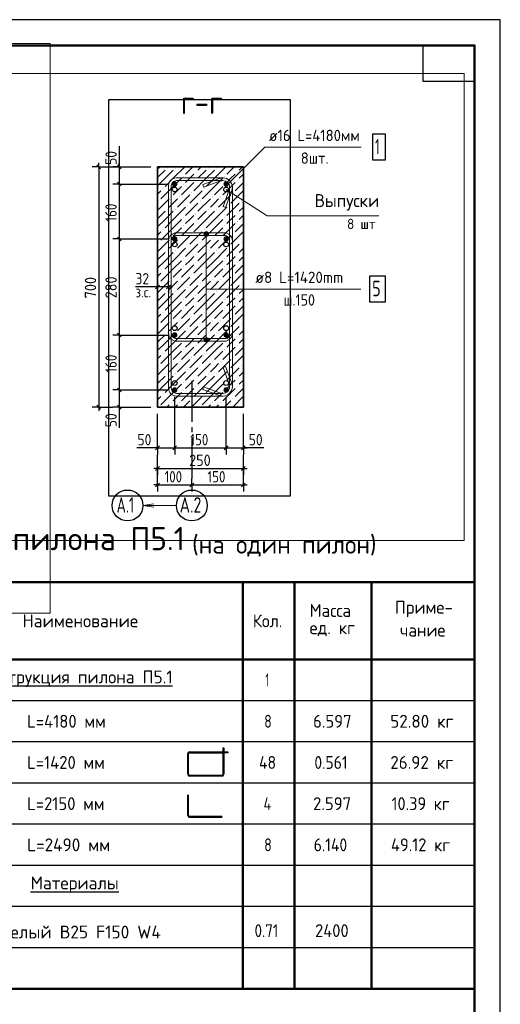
# Model space of a CAD drawing. Header units: millimetres. Extents: x 0 to 50400, y 0 to 35640.
# Tile 11 of 11: x 39195 to 50400, y 12691 to 35640. Entities that reach past the tile are written whole.
import ezdxf

# ---------------------------------------------------------------- set-up
doc = ezdxf.new("R2010")
doc.units = ezdxf.units.MM
doc.linetypes.add('______2', pattern=[324, 240, -84])
doc.linetypes.add('______5', pattern=[1320, 960, -120, 120, -120])
for name, color, linetype, lineweight in [('Standard', 7, 'Continuous', 25), ('ЖБ Пилон', 7, 'Continuous', 35), ('Заголовок чертежа', 7, 'Continuous', 25), ('Позиционная метка диаметр_ шаг', 7, 'Continuous', 13), ('Позиционная метка линия выноска', 7, 'Continuous', 13), ('Размерная линия_ общее', 7, 'Continuous', 13)]:
    doc.layers.add(name, color=color, linetype=linetype, lineweight=lineweight)
for name, color, linetype, true_color in [('Оси', 7, '______5', 0x656565), ('Стена фоновая арматура Х1', 7, '______2', 0xa0a0a0), ('Стена Хомут', 7, '______2', 0xa0a0a0)]:
    doc.layers.add(name, color=color, linetype=linetype, true_color=true_color)
doc.layers.add('Размерная выноска', color=7, linetype='Continuous')
doc.styles.add('ISOCPEUR', font='txt')

msp = doc.modelspace()

# ---------------------------------------------------------------- hatches: boundary and pattern name
at = {"layer": 'ЖБ Пилон', "linetype": 'Continuous', "lineweight": 18, "transparency": 33554687}
for points in [[(42632, 32175), (42624, 32183), (42632, 32191), (42639, 32183)], [(42824, 32175), (42816, 32183), (42824, 32191), (42831, 32183)], [(43592, 32175), (43584, 32183), (43592, 32191), (43599, 32183)], [(43784, 32175), (43776, 32183), (43784, 32191), (43791, 32183)], [(43016, 31983), (43008, 31991), (43016, 31999), (43023, 31991)], [(43304, 32079), (43296, 32087), (43304, 32095), (43311, 32087)], [(43304, 31887), (43296, 31895), (43304, 31903), (43311, 31895)], [(43976, 31983), (43968, 31991), (43976, 31999), (43983, 31991)], [(44264, 32079), (44256, 32087), (44264, 32095), (44271, 32087)], [(44264, 31887), (44256, 31895), (44264, 31903), (44271, 31895)], [(42536, 31695), (42528, 31703), (42536, 31711), (42543, 31703)], [(43016, 31791), (43008, 31799), (43016, 31807), (43023, 31799)], [(43496, 31695), (43488, 31703), (43496, 31711), (43503, 31703)], [(43976, 31791), (43968, 31799), (43976, 31807), (43983, 31799)], [(42728, 31503), (42720, 31511), (42728, 31519), (42735, 31511)], [(42920, 31503), (42912, 31511), (42920, 31519), (42927, 31511)], [(43208, 31599), (43200, 31607), (43208, 31615), (43215, 31607)], [(43688, 31503), (43680, 31511), (43688, 31519), (43695, 31511)], [(43880, 31503), (43872, 31511), (43880, 31519), (43887, 31511)], [(44168, 31599), (44160, 31607), (44168, 31615), (44175, 31607)], [(42440, 31407), (42432, 31415), (42440, 31423), (42447, 31415)], [(42632, 31215), (42624, 31223), (42632, 31231), (42639, 31223)], [(42824, 31215), (42816, 31223), (42824, 31231), (42831, 31223)], [(43112, 31311), (43104, 31319), (43112, 31327), (43119, 31319)], [(43400, 31407), (43392, 31415), (43400, 31423), (43407, 31415)], [(43592, 31215), (43584, 31223), (43592, 31231), (43599, 31223)], [(43784, 31215), (43776, 31223), (43784, 31231), (43791, 31223)], [(44072, 31311), (44064, 31319), (44072, 31327), (44079, 31319)], [(44360, 31407), (44352, 31415), (44360, 31423), (44367, 31415)], [(43016, 31023), (43008, 31031), (43016, 31039), (43023, 31031)], [(43304, 31119), (43296, 31127), (43304, 31135), (43311, 31127)], [(43976, 31023), (43968, 31031), (43976, 31039), (43983, 31031)], [(44264, 31119), (44256, 31127), (44264, 31135), (44271, 31127)], [(43016, 30831), (43008, 30839), (43016, 30847), (43023, 30839)], [(43304, 30927), (43296, 30935), (43304, 30943), (43311, 30935)], [(43976, 30831), (43968, 30839), (43976, 30847), (43983, 30839)], [(44264, 30927), (44256, 30935), (44264, 30943), (44271, 30935)], [(42536, 30735), (42528, 30743), (42536, 30751), (42543, 30743)], [(42728, 30543), (42720, 30551), (42728, 30559), (42735, 30551)], [(42920, 30543), (42912, 30551), (42920, 30559), (42927, 30551)], [(43208, 30639), (43200, 30647), (43208, 30655), (43215, 30647)], [(43496, 30735), (43488, 30743), (43496, 30751), (43503, 30743)], [(43688, 30543), (43680, 30551), (43688, 30559), (43695, 30551)], [(43880, 30543), (43872, 30551), (43880, 30559), (43887, 30551)], [(44168, 30639), (44160, 30647), (44168, 30655), (44175, 30647)], [(42440, 30447), (42432, 30455), (42440, 30463), (42447, 30455)], [(43112, 30351), (43104, 30359), (43112, 30367), (43119, 30359)], [(43400, 30447), (43392, 30455), (43400, 30463), (43407, 30455)], [(44072, 30351), (44064, 30359), (44072, 30367), (44079, 30359)], [(44360, 30447), (44352, 30455), (44360, 30463), (44367, 30455)], [(42632, 30255), (42624, 30263), (42632, 30271), (42639, 30263)], [(42824, 30255), (42816, 30263), (42824, 30271), (42831, 30263)], [(43016, 30063), (43008, 30071), (43016, 30079), (43023, 30071)], [(43304, 30159), (43296, 30167), (43304, 30175), (43311, 30167)], [(43592, 30255), (43584, 30263), (43592, 30271), (43599, 30263)], [(43784, 30255), (43776, 30263), (43784, 30271), (43791, 30263)], [(43976, 30063), (43968, 30071), (43976, 30079), (43983, 30071)], [(44264, 30159), (44256, 30167), (44264, 30175), (44271, 30167)], [(43016, 29871), (43008, 29879), (43016, 29887), (43023, 29879)], [(43304, 29967), (43296, 29975), (43304, 29983), (43311, 29975)], [(43976, 29871), (43968, 29879), (43976, 29887), (43983, 29879)], [(44264, 29967), (44256, 29975), (44264, 29983), (44271, 29975)], [(42536, 29775), (42528, 29783), (42536, 29791), (42543, 29783)], [(43208, 29679), (43200, 29687), (43208, 29695), (43215, 29687)], [(43496, 29775), (43488, 29783), (43496, 29791), (43503, 29783)], [(44168, 29679), (44160, 29687), (44168, 29695), (44175, 29687)], [(42440, 29487), (42432, 29495), (42440, 29503), (42447, 29495)], [(42728, 29583), (42720, 29591), (42728, 29599), (42735, 29591)], [(42920, 29583), (42912, 29591), (42920, 29599), (42927, 29591)], [(43112, 29391), (43104, 29399), (43112, 29407), (43119, 29399)], [(43400, 29487), (43392, 29495), (43400, 29503), (43407, 29495)], [(43688, 29583), (43680, 29591), (43688, 29599), (43695, 29591)], [(43880, 29583), (43872, 29591), (43880, 29599), (43887, 29591)], [(44072, 29391), (44064, 29399), (44072, 29407), (44079, 29399)], [(44360, 29487), (44352, 29495), (44360, 29503), (44367, 29495)], [(42632, 29295), (42624, 29303), (42632, 29311), (42639, 29303)], [(42824, 29295), (42816, 29303), (42824, 29311), (42831, 29303)], [(43304, 29199), (43296, 29207), (43304, 29215), (43311, 29207)], [(43592, 29295), (43584, 29303), (43592, 29311), (43599, 29303)], [(43784, 29295), (43776, 29303), (43784, 29311), (43791, 29303)], [(44264, 29199), (44256, 29207), (44264, 29215), (44271, 29207)], [(43016, 29103), (43008, 29111), (43016, 29119), (43023, 29111)], [(43016, 28911), (43008, 28919), (43016, 28927), (43023, 28919)], [(43304, 29007), (43296, 29015), (43304, 29023), (43311, 29015)], [(43976, 29103), (43968, 29111), (43976, 29119), (43983, 29111)], [(43976, 28911), (43968, 28919), (43976, 28927), (43983, 28919)], [(44264, 29007), (44256, 29015), (44264, 29023), (44271, 29015)], [(42536, 28815), (42528, 28823), (42536, 28831), (42543, 28823)], [(43208, 28719), (43200, 28727), (43208, 28735), (43215, 28727)], [(43496, 28815), (43488, 28823), (43496, 28831), (43503, 28823)], [(44168, 28719), (44160, 28727), (44168, 28735), (44175, 28727)], [(42440, 28527), (42432, 28535), (42440, 28543), (42447, 28535)], [(42728, 28623), (42720, 28631), (42728, 28639), (42735, 28631)], [(42920, 28623), (42912, 28631), (42920, 28639), (42927, 28631)], [(43400, 28527), (43392, 28535), (43400, 28543), (43407, 28535)], [(43688, 28623), (43680, 28631), (43688, 28639), (43695, 28631)], [(43880, 28623), (43872, 28631), (43880, 28639), (43887, 28631)], [(44360, 28527), (44352, 28535), (44360, 28543), (44367, 28535)], [(42632, 28335), (42624, 28343), (42632, 28351), (42639, 28343)], [(42824, 28335), (42816, 28343), (42824, 28351), (42831, 28343)], [(43112, 28431), (43104, 28439), (43112, 28447), (43119, 28439)], [(43304, 28239), (43296, 28247), (43304, 28255), (43311, 28247)], [(43592, 28335), (43584, 28343), (43592, 28351), (43599, 28343)], [(43784, 28335), (43776, 28343), (43784, 28351), (43791, 28343)], [(44072, 28431), (44064, 28439), (44072, 28447), (44079, 28439)], [(44264, 28239), (44256, 28247), (44264, 28255), (44271, 28247)], [(43016, 28143), (43008, 28151), (43016, 28159), (43023, 28151)], [(43304, 28047), (43296, 28055), (43304, 28063), (43311, 28055)], [(43976, 28143), (43968, 28151), (43976, 28159), (43983, 28151)], [(44264, 28047), (44256, 28055), (44264, 28063), (44271, 28055)], [(42536, 27855), (42528, 27863), (42536, 27871), (42543, 27863)], [(43016, 27951), (43008, 27959), (43016, 27967), (43023, 27959)], [(43208, 27759), (43200, 27767), (43208, 27775), (43215, 27767)], [(43496, 27855), (43488, 27863), (43496, 27871), (43503, 27863)], [(43976, 27951), (43968, 27959), (43976, 27967), (43983, 27959)], [(44168, 27759), (44160, 27767), (44168, 27775), (44175, 27767)], [(42440, 27567), (42432, 27575), (42440, 27583), (42447, 27575)], [(42728, 27663), (42720, 27671), (42728, 27679), (42735, 27671)], [(42920, 27663), (42912, 27671), (42920, 27679), (42927, 27671)], [(43400, 27567), (43392, 27575), (43400, 27583), (43407, 27575)], [(43688, 27663), (43680, 27671), (43688, 27679), (43695, 27671)], [(43880, 27663), (43872, 27671), (43880, 27679), (43887, 27671)], [(44360, 27567), (44352, 27575), (44360, 27583), (44367, 27575)], [(42632, 27375), (42624, 27383), (42632, 27391), (42639, 27383)], [(42824, 27375), (42816, 27383), (42824, 27391), (42831, 27383)], [(43112, 27471), (43104, 27479), (43112, 27487), (43119, 27479)], [(43592, 27375), (43584, 27383), (43592, 27391), (43599, 27383)], [(43784, 27375), (43776, 27383), (43784, 27391), (43791, 27383)], [(44072, 27471), (44064, 27479), (44072, 27487), (44079, 27479)], [(43016, 27183), (43008, 27191), (43016, 27199), (43023, 27191)], [(43304, 27279), (43296, 27287), (43304, 27295), (43311, 27287)], [(43304, 27087), (43296, 27095), (43304, 27103), (43311, 27095)], [(43976, 27183), (43968, 27191), (43976, 27199), (43983, 27191)], [(44264, 27279), (44256, 27287), (44264, 27295), (44271, 27287)], [(44264, 27087), (44256, 27095), (44264, 27103), (44271, 27095)], [(42536, 26895), (42528, 26903), (42536, 26911), (42543, 26903)], [(43016, 26991), (43008, 26999), (43016, 27007), (43023, 26999)], [(43496, 26895), (43488, 26903), (43496, 26911), (43503, 26903)], [(43976, 26991), (43968, 26999), (43976, 27007), (43983, 26999)], [(42436, 26610), (42432, 26615), (42440, 26623), (42447, 26615), (42443, 26610)], [(42728, 26703), (42720, 26711), (42728, 26719), (42735, 26711)], [(42920, 26703), (42912, 26711), (42920, 26719), (42927, 26711)], [(43208, 26799), (43200, 26807), (43208, 26815), (43215, 26807)], [(43396, 26610), (43392, 26615), (43400, 26623), (43407, 26615), (43403, 26610)], [(43688, 26703), (43680, 26711), (43688, 26719), (43695, 26711)], [(43880, 26703), (43872, 26711), (43880, 26719), (43887, 26711)], [(44168, 26799), (44160, 26807), (44168, 26815), (44175, 26807)], [(44356, 26610), (44352, 26615), (44360, 26623), (44367, 26615), (44363, 26610)]]:
    msp.add_hatch(color=7, dxfattribs=at).paths.add_polyline_path(points, flags=16)
at = {"layer": 'Позиционная метка линия выноска', "linetype": 'Continuous', "lineweight": 13, "transparency": 33554687}
for points in [[(43592, 30669), (43499, 30669), (43491, 30642)], [(43592, 30669), (43491, 30642), (43599, 30642)], [(43599, 30642), (43491, 30642), (43499, 30615)], [(43572, 30689), (43518, 30689), (43499, 30669)], [(43572, 30689), (43499, 30669), (43592, 30669)], [(43599, 30642), (43499, 30615), (43592, 30615)], [(43592, 30615), (43499, 30615), (43518, 30596)], [(43518, 30689), (43572, 30689), (43545, 30696)], [(43592, 30615), (43518, 30596), (43572, 30596)], [(43572, 30596), (43518, 30596), (43545, 30588)], [(43518, 28225), (43572, 28225), (43545, 28232)], [(43491, 28178), (43599, 28178), (43592, 28205)], [(43491, 28178), (43592, 28205), (43499, 28205)], [(43499, 28151), (43599, 28178), (43491, 28178)], [(43499, 28205), (43592, 28205), (43572, 28225)], [(43499, 28205), (43572, 28225), (43518, 28225)], [(43499, 28151), (43592, 28151), (43599, 28178)], [(43518, 28132), (43592, 28151), (43499, 28151)], [(43518, 28132), (43572, 28132), (43592, 28151)], [(43572, 28132), (43518, 28132), (43545, 28124)]]:
    msp.add_hatch(color=7, dxfattribs=at).paths.add_polyline_path(points)
at = {"layer": 'Стена фоновая арматура Х1', "linetype": 'Continuous', "lineweight": 18, "transparency": 33554687}
for points in [[(42873, 31810), (42868, 31835), (42855, 31856), (42834, 31869), (42809, 31874), (42785, 31869), (42764, 31856), (42750, 31835), (42745, 31810), (42750, 31786), (42764, 31765), (42785, 31751), (42809, 31746), (42834, 31751), (42855, 31765), (42868, 31786)], [(44073, 31810), (44068, 31835), (44055, 31856), (44034, 31869), (44009, 31874), (43985, 31869), (43964, 31856), (43950, 31835), (43945, 31810), (43950, 31786), (43964, 31765), (43985, 31751), (44009, 31746), (44034, 31751), (44055, 31765), (44068, 31786)], [(42873, 30530), (42868, 30555), (42855, 30576), (42834, 30589), (42809, 30594), (42785, 30589), (42764, 30576), (42750, 30555), (42745, 30530), (42750, 30506), (42764, 30485), (42785, 30471), (42809, 30466), (42834, 30471), (42855, 30485), (42868, 30506)], [(44073, 30530), (44068, 30555), (44055, 30576), (44034, 30589), (44009, 30594), (43985, 30589), (43964, 30576), (43950, 30555), (43945, 30530), (43950, 30506), (43964, 30485), (43985, 30471), (44009, 30466), (44034, 30471), (44055, 30485), (44068, 30506)], [(42873, 28290), (42868, 28315), (42855, 28336), (42834, 28349), (42809, 28354), (42785, 28349), (42764, 28336), (42750, 28315), (42745, 28290), (42750, 28266), (42764, 28245), (42785, 28231), (42809, 28226), (42834, 28231), (42855, 28245), (42868, 28266)], [(44073, 28290), (44068, 28315), (44055, 28336), (44034, 28349), (44009, 28354), (43985, 28349), (43964, 28336), (43950, 28315), (43945, 28290), (43950, 28266), (43964, 28245), (43985, 28231), (44009, 28226), (44034, 28231), (44055, 28245), (44068, 28266)], [(42873, 27010), (42868, 27035), (42855, 27056), (42834, 27069), (42809, 27074), (42785, 27069), (42764, 27056), (42750, 27035), (42745, 27010), (42750, 26986), (42764, 26965), (42785, 26951), (42809, 26946), (42834, 26951), (42855, 26965), (42868, 26986)], [(44073, 27010), (44068, 27035), (44055, 27056), (44034, 27069), (44009, 27074), (43985, 27069), (43964, 27056), (43950, 27035), (43945, 27010), (43950, 26986), (43964, 26965), (43985, 26951), (44009, 26946), (44034, 26951), (44055, 26965), (44068, 26986)]]:
    msp.add_hatch(color=7, dxfattribs=at).paths.add_polyline_path(points)

# ---------------------------------------------------------------- linework, layer by layer
at = {"layer": 'Standard', "color": 7, "linetype": 'Continuous', "lineweight": 35, "transparency": 33554687}
for p, q in [((49800, 33120), (49800, 24600)), ((49800, 32640), (49800, 24120))]:
    msp.add_line(p, q, dxfattribs=at)
at = {"layer": 'Standard', "color": 7, "linetype": 'Continuous', "lineweight": 50, "transparency": 33554687}
for p, q in [((49800, 32520), (49800, 27840)), ((49800, 22528), (27600, 22528)), ((44400, 22528), (44400, 20728)), ((45600, 22528), (45600, 20728)), ((47400, 22528), (47400, 20728)), ((49800, 22528), (49800, 20728)), ((49800, 20728), (27600, 20728)), ((44400, 20728), (44400, 13048)), ((45600, 20728), (45600, 13048)), ((47400, 20728), (47400, 13048)), ((49800, 13048), (27600, 13048))]:
    msp.add_line(p, q, dxfattribs=at)
at = {"layer": 'Standard', "color": 7, "linetype": 'Continuous', "lineweight": -3, "transparency": 33554687}
for p, q in [((41037, 32210), (40887, 32210)), ((41037, 32210), (41037, 32300)), ((41037, 32210), (41187, 32210)), ((41037, 32210), (42249, 32210)), ((41517, 32210), (41367, 32210)), ((41517, 32210), (41517, 32300)), ((41517, 32210), (41667, 32210)), ((41517, 32210), (42249, 32210)), ((41517, 31810), (41367, 31810)), ((41517, 31810), (41667, 31810)), ((41517, 31810), (42649, 31810)), ((41517, 31810), (41517, 30530)), ((41517, 30530), (41367, 30530)), ((41517, 30530), (41667, 30530)), ((41517, 30530), (42649, 30530)), ((41517, 30530), (41517, 28290)), ((42409, 29410), (42319, 29410)), ((42409, 29410), (42409, 29560)), ((42409, 29410), (42409, 29260)), ((42666, 29410), (42409, 29410)), ((42666, 29410), (42666, 29560)), ((42666, 29410), (42666, 29260)), ((42666, 29410), (42756, 29410)), ((41517, 28290), (41367, 28290)), ((41517, 28290), (41667, 28290)), ((41517, 28290), (42649, 28290)), ((41517, 28290), (41517, 27010)), ((41517, 27010), (41367, 27010)), ((41517, 27010), (41667, 27010)), ((41517, 27010), (42649, 27010)), ((41517, 27010), (41517, 26610)), ((41037, 26610), (40887, 26610)), ((41037, 26610), (41187, 26610)), ((41037, 26610), (41357, 26610)), ((41037, 26610), (41037, 26520)), ((41517, 26610), (41367, 26610)), ((41517, 26610), (41667, 26610)), ((41517, 26610), (42249, 26610)), ((41517, 26610), (41517, 26520)), ((42409, 25659), (42409, 25809)), ((42809, 25659), (42809, 25809)), ((44009, 25659), (44009, 25809)), ((44409, 25659), (44409, 25809)), ((42409, 25659), (42319, 25659)), ((42409, 25659), (42409, 25509)), ((42409, 25659), (42809, 25659)), ((42409, 25179), (42409, 25499)), ((42809, 25659), (42809, 25509)), ((42809, 25659), (44009, 25659)), ((44009, 25659), (44009, 25509)), ((44009, 25659), (44409, 25659)), ((44409, 25659), (44409, 25509)), ((44409, 25659), (44499, 25659)), ((44409, 25179), (44409, 25499)), ((42409, 25179), (42409, 25329)), ((44409, 25179), (44409, 25329)), ((42409, 25179), (42319, 25179)), ((42409, 24795), (42409, 25192)), ((42409, 25179), (42409, 25029)), ((42409, 25179), (44409, 25179)), ((44409, 24795), (44409, 25192)), ((44409, 25179), (44409, 25029)), ((44409, 25179), (44499, 25179)), ((42409, 24795), (42319, 24795)), ((42409, 24795), (42409, 24945)), ((42409, 24795), (42409, 24645)), ((42409, 24795), (43209, 24795)), ((43209, 24795), (43209, 24945)), ((43209, 24795), (43209, 24645)), ((43209, 24795), (43209, 24795)), ((43209, 24795), (44409, 24795)), ((44409, 24795), (44409, 24945)), ((44409, 24795), (44409, 24645)), ((44409, 24795), (44499, 24795)), ((49800, 19768), (27600, 19768)), ((49800, 18808), (27600, 18808)), ((43112, 18052), (43112, 18536)), ((43133, 18052), (43133, 18536)), ((43151, 18576), (43935, 18576)), ((43151, 18554), (43935, 18554)), ((43151, 18035), (43917, 18035)), ((43151, 18013), (43917, 18013)), ((49800, 17848), (27600, 17848)), ((43112, 17092), (43112, 17576)), ((43133, 17092), (43133, 17576)), ((43151, 17075), (43917, 17075)), ((43151, 17053), (43917, 17053)), ((49800, 16888), (27600, 16888)), ((49800, 15928), (27600, 15928)), ((49800, 14968), (27600, 14968)), ((49800, 14008), (27600, 14008))]:
    msp.add_line(p, q, dxfattribs=at)
at = {"layer": 'Standard', "color": 7, "linetype": 'Continuous', "lineweight": 25, "transparency": 33554687}
for p, q in [((40992, 32255), (41082, 32165)), ((41472, 32255), (41562, 32165)), ((41472, 31855), (41562, 31765)), ((41472, 30575), (41562, 30485)), ((42454, 29455), (42364, 29365)), ((42711, 29455), (42621, 29365)), ((41472, 28335), (41562, 28245)), ((41472, 27055), (41562, 26965)), ((40992, 26655), (41082, 26565)), ((41472, 26655), (41562, 26565)), ((42364, 25614), (42454, 25704)), ((42764, 25614), (42854, 25704)), ((43964, 25614), (44054, 25704)), ((44364, 25614), (44454, 25704)), ((42364, 25134), (42454, 25224)), ((44364, 25134), (44454, 25224)), ((42364, 24750), (42454, 24840)), ((43164, 24750), (43254, 24840)), ((44364, 24750), (44454, 24840))]:
    msp.add_line(p, q, dxfattribs=at)
for points in [[(0, 0), (50400, 0), (50400, 35640), (0, 35640), (0, 0)], [(49800, 35040), (49800, 34200), (48600, 34200), (48600, 35040), (49800, 35040)]]:
    msp.add_lwpolyline(points, close=True, dxfattribs=at)
at = {"layer": 'Standard', "color": 7, "linetype": 'Continuous', "lineweight": 13, "transparency": 33554687}
for points in [[(50400, 35640), (0, 35640), (0, 0), (50400, 0), (50400, 35640)], [(50400, 35640), (0, 35640), (0, 0), (50400, 0), (50400, 35640)], [(39906, 35084), (31290, 35084), (31290, 21806), (39906, 21806), (39906, 35084)], [(49560, 34387), (38308, 34387), (38308, 23504), (49560, 23504), (49560, 34387)], [(44009, 31682), (44968, 31066), (47571, 31066)]]:
    msp.add_lwpolyline(points, dxfattribs=at)
at = {"layer": 'Standard', "color": 7, "linetype": 'Continuous', "lineweight": 50, "transparency": 33554687}
msp.add_lwpolyline([(2400, 35040), (49800, 35040), (49800, 600), (2400, 600), (2400, 35040)], close=True, dxfattribs=at)
at = {"layer": 'Standard', "color": 254, "linetype": 'Continuous', "lineweight": -3, "true_color": 0xc4c4ff, "transparency": 33554687}
msp.add_lwpolyline([(45508, 24546), (45508, 33772), (41268, 33772), (41268, 24546), (45508, 24546)], dxfattribs=at)
at = {"layer": 'Standard', "color": 7, "linetype": 'Continuous', "lineweight": -3, "transparency": 33554687}
for points in [[(41037, 32210), (41037, 29044), (41037, 29044), (41037, 26610)], [(41517, 32210), (41517, 32136), (41517, 32136), (41517, 31810)], [(42809, 25659), (42809, 25680), (42809, 25680), (42809, 25680), (42809, 25680), (42809, 26712), (42809, 26712), (42809, 26850)], [(44009, 25659), (44009, 25680), (44009, 25680), (44009, 26850)], [(42409, 25659), (42409, 25680), (42409, 25680), (42409, 25680), (42409, 25680), (42409, 26257), (42409, 26257), (42409, 26450)], [(44409, 25659), (44409, 25680), (44409, 25680), (44409, 26450)], [(43935, 18052), (43935, 18666), (43957, 18666), (43957, 18052)], [(43957, 18576), (44047, 18576), (44047, 18554), (43957, 18554)]]:
    msp.add_lwpolyline(points, dxfattribs=at)
for centre, radius, start, end in [((43151, 18536), 39.6, 90, 180), ((43151, 18536), 18, 90, 180), ((43151, 18052), 39.6, 180, 270), ((43151, 18052), 18, 180, 270), ((43917, 18052), 18, 270, 0), ((43917, 18052), 39.6, 270, 0), ((43151, 17092), 39.6, 180, 270), ((43151, 17092), 18, 180, 270)]:
    msp.add_arc(centre, radius, start, end, dxfattribs=at)
at = {"layer": 'ЖБ Пилон', "color": 9, "linetype": 'Continuous', "lineweight": 18, "true_color": 0xc7c7c7, "transparency": 33554687}
for p, q in [((42409, 32153), (42467, 32210)), ((42409, 31961), (42584, 32135)), ((42584, 31943), (42776, 32135)), ((42776, 31943), (43043, 32210)), ((43064, 32039), (43235, 32210)), ((43352, 32135), (43427, 32210)), ((43352, 31943), (43544, 32135)), ((43544, 31943), (43736, 32135)), ((43736, 31943), (44003, 32210)), ((44024, 32039), (44195, 32210)), ((44312, 32135), (44387, 32210)), ((42584, 31943), (42409, 31769)), ((42584, 31751), (42776, 31943)), ((42776, 31751), (42968, 31943)), ((43160, 31943), (43064, 31847)), ((43256, 32039), (43160, 31943)), ((43544, 31943), (43256, 31655)), ((43544, 31751), (43736, 31943)), ((43736, 31751), (43928, 31943)), ((44120, 31943), (44024, 31847)), ((44216, 32039), (44120, 31943)), ((44312, 31943), (44409, 32041)), ((42776, 31751), (42488, 31463)), ((42776, 31559), (42968, 31751)), ((42968, 31559), (43256, 31847)), ((43736, 31751), (43448, 31463)), ((43736, 31559), (43928, 31751)), ((43928, 31559), (44216, 31847)), ((44409, 31849), (44216, 31655)), ((42409, 31577), (42488, 31655)), ((42409, 31193), (42680, 31463)), ((42872, 31463), (42776, 31367)), ((42872, 31271), (43160, 31559)), ((43160, 31367), (43448, 31655)), ((43352, 31175), (43640, 31463)), ((43832, 31463), (43736, 31367)), ((43832, 31271), (44120, 31559)), ((44120, 31367), (44408, 31655)), ((44409, 31465), (44408, 31463)), ((42776, 31367), (42680, 31271)), ((42776, 30983), (43064, 31271)), ((43064, 31079), (43352, 31367)), ((43736, 31367), (43640, 31271)), ((43736, 30983), (44024, 31271)), ((44024, 31079), (44312, 31367)), ((44312, 31175), (44409, 31273)), ((42409, 31001), (42584, 31175)), ((42584, 30983), (42409, 30809)), ((42584, 30983), (42776, 31175)), ((42584, 30791), (42776, 30983)), ((42776, 30791), (42968, 30983)), ((43160, 30983), (43064, 30887)), ((43256, 31079), (43160, 30983)), ((43544, 30983), (43256, 30695)), ((43352, 30983), (43544, 31175)), ((43544, 30983), (43736, 31175)), ((43544, 30791), (43736, 30983)), ((43736, 30791), (43928, 30983)), ((44120, 30983), (44024, 30887)), ((44216, 31079), (44120, 30983)), ((44312, 30983), (44409, 31081)), ((42776, 30791), (42488, 30503)), ((42776, 30599), (42968, 30791)), ((42968, 30599), (43256, 30887)), ((43736, 30791), (43448, 30503)), ((43736, 30599), (43928, 30791)), ((43928, 30599), (44216, 30887)), ((44409, 30889), (44216, 30695)), ((42409, 30617), (42488, 30695)), ((42872, 30311), (43160, 30599)), ((43160, 30407), (43448, 30695)), ((43832, 30311), (44120, 30599)), ((44120, 30407), (44408, 30695)), ((42409, 30233), (42680, 30503)), ((42776, 30407), (42680, 30311)), ((42872, 30503), (42776, 30407)), ((42776, 30023), (43064, 30311)), ((43064, 30119), (43352, 30407)), ((43352, 30215), (43640, 30503)), ((43736, 30407), (43640, 30311)), ((43832, 30503), (43736, 30407)), ((43736, 30023), (44024, 30311)), ((44024, 30119), (44312, 30407)), ((44312, 30215), (44409, 30313)), ((44409, 30505), (44408, 30503)), ((42409, 30041), (42584, 30215)), ((42584, 30023), (42776, 30215)), ((43256, 30119), (43160, 30023)), ((43352, 30023), (43544, 30215)), ((43544, 30023), (43736, 30215)), ((44216, 30119), (44120, 30023)), ((44312, 30023), (44409, 30121)), ((42584, 30023), (42409, 29849)), ((42584, 29831), (42776, 30023)), ((42776, 29831), (42968, 30023)), ((42968, 29639), (43256, 29927)), ((43160, 30023), (43064, 29927)), ((43544, 30023), (43256, 29735)), ((43544, 29831), (43736, 30023)), ((43736, 29831), (43928, 30023)), ((43928, 29639), (44216, 29927)), ((44120, 30023), (44024, 29927)), ((44409, 29929), (44216, 29735)), ((42409, 29657), (42488, 29735)), ((42776, 29831), (42488, 29543)), ((42776, 29639), (42968, 29831)), ((42872, 29351), (43160, 29639)), ((43160, 29447), (43448, 29735)), ((43736, 29831), (43448, 29543)), ((43736, 29639), (43928, 29831)), ((43832, 29351), (44120, 29639)), ((44120, 29447), (44408, 29735)), ((42409, 29273), (42680, 29543)), ((42776, 29447), (42680, 29351)), ((42872, 29543), (42776, 29447)), ((43064, 29159), (43352, 29447)), ((43352, 29255), (43640, 29543)), ((43736, 29447), (43640, 29351)), ((43832, 29543), (43736, 29447)), ((44024, 29159), (44312, 29447)), ((44409, 29545), (44408, 29543)), ((42409, 29081), (42584, 29255)), ((42584, 29063), (42776, 29255)), ((42776, 29063), (43064, 29351)), ((43256, 29159), (43160, 29063)), ((43352, 29063), (43544, 29255)), ((43544, 29063), (43736, 29255)), ((43736, 29063), (44024, 29351)), ((44216, 29159), (44120, 29063)), ((44312, 29255), (44409, 29353)), ((44312, 29063), (44409, 29161)), ((42584, 29063), (42409, 28889)), ((42584, 28871), (42776, 29063)), ((42776, 28871), (42968, 29063)), ((42968, 28679), (43256, 28967)), ((43160, 29063), (43064, 28967)), ((43544, 29063), (43256, 28775)), ((43544, 28871), (43736, 29063)), ((43736, 28871), (43928, 29063)), ((43928, 28679), (44216, 28967)), ((44120, 29063), (44024, 28967)), ((44409, 28969), (44216, 28775)), ((42409, 28697), (42488, 28775)), ((42776, 28871), (42488, 28583)), ((42776, 28679), (42968, 28871)), ((43160, 28487), (43448, 28775)), ((43736, 28871), (43448, 28583)), ((43736, 28679), (43928, 28871)), ((44120, 28487), (44408, 28775)), ((42409, 28313), (42680, 28583)), ((42776, 28487), (42680, 28391)), ((42872, 28583), (42776, 28487)), ((42872, 28391), (43160, 28679)), ((43064, 28199), (43352, 28487)), ((43352, 28295), (43640, 28583)), ((43736, 28487), (43640, 28391)), ((43832, 28583), (43736, 28487)), ((43832, 28391), (44120, 28679)), ((44024, 28199), (44312, 28487)), ((44409, 28585), (44408, 28583)), ((42409, 28121), (42584, 28295)), ((42584, 28103), (42776, 28295)), ((42776, 28103), (43064, 28391)), ((43352, 28103), (43544, 28295)), ((43544, 28103), (43736, 28295)), ((43736, 28103), (44024, 28391)), ((44312, 28295), (44409, 28393)), ((42584, 28103), (42409, 27929)), ((42584, 27911), (42776, 28103)), ((42776, 27911), (42968, 28103)), ((42968, 27719), (43256, 28007)), ((43160, 28103), (43064, 28007)), ((43256, 28199), (43160, 28103)), ((43544, 28103), (43256, 27815)), ((43544, 27911), (43736, 28103)), ((43736, 27911), (43928, 28103)), ((43928, 27719), (44216, 28007)), ((44120, 28103), (44024, 28007)), ((44216, 28199), (44120, 28103)), ((44409, 28009), (44216, 27815)), ((44312, 28103), (44409, 28201)), ((42409, 27737), (42488, 27815)), ((42776, 27911), (42488, 27623)), ((42776, 27719), (42968, 27911)), ((43160, 27527), (43448, 27815)), ((43736, 27911), (43448, 27623)), ((43736, 27719), (43928, 27911)), ((44120, 27527), (44408, 27815)), ((42409, 27353), (42680, 27623)), ((42872, 27623), (42776, 27527)), ((42872, 27431), (43160, 27719)), ((43352, 27335), (43640, 27623)), ((43832, 27623), (43736, 27527)), ((43832, 27431), (44120, 27719)), ((44409, 27625), (44408, 27623)), ((42409, 27161), (42584, 27335)), ((42584, 27143), (42776, 27335)), ((42776, 27527), (42680, 27431)), ((42776, 27143), (43064, 27431)), ((43064, 27239), (43352, 27527)), ((43352, 27143), (43544, 27335)), ((43544, 27143), (43736, 27335)), ((43736, 27527), (43640, 27431)), ((43736, 27143), (44024, 27431)), ((44024, 27239), (44312, 27527)), ((44312, 27335), (44409, 27433)), ((42584, 27143), (42409, 26969)), ((42584, 26951), (42776, 27143)), ((42776, 26951), (42968, 27143)), ((43160, 27143), (43064, 27047)), ((43256, 27239), (43160, 27143)), ((43544, 27143), (43256, 26855)), ((43544, 26951), (43736, 27143)), ((43736, 26951), (43928, 27143)), ((44120, 27143), (44024, 27047)), ((44216, 27239), (44120, 27143)), ((44312, 27143), (44409, 27241)), ((42409, 26777), (42488, 26855)), ((42776, 26951), (42488, 26663)), ((42776, 26759), (42968, 26951)), ((42968, 26759), (43256, 27047)), ((43203, 26610), (43448, 26855)), ((43736, 26951), (43448, 26663)), ((43736, 26759), (43928, 26951)), ((43928, 26759), (44216, 27047)), ((44163, 26610), (44408, 26855)), ((44409, 27049), (44216, 26855)), ((42627, 26610), (42680, 26663)), ((42872, 26663), (42819, 26610)), ((43011, 26610), (43160, 26759)), ((43587, 26610), (43640, 26663)), ((43832, 26663), (43779, 26610)), ((43971, 26610), (44120, 26759)), ((44409, 26665), (44408, 26663))]:
    msp.add_line(p, q, dxfattribs=at)
at = {"layer": 'ЖБ Пилон', "color": 7, "linetype": 'Continuous', "lineweight": 35, "transparency": 33554687}
for p, q in [((42409, 32210), (42409, 26610)), ((44409, 32210), (42409, 32210)), ((44409, 26610), (44409, 32210)), ((42409, 26610), (44409, 26610))]:
    msp.add_line(p, q, dxfattribs=at)
at = {"layer": 'Оси', "color": 8, "linetype": '______5', "lineweight": -3, "transparency": 33554687}
msp.add_line((43209, 27224), (43209, 24678), dxfattribs=at)
at = {"layer": 'Оси', "color": 7, "linetype": 'Continuous', "lineweight": -3, "transparency": 33554687}
for centre in [(41709, 24318), (43209, 24318)]:
    msp.add_circle(centre, 360, dxfattribs=at)
at = {"layer": 'Позиционная метка линия выноска', "color": 7, "linetype": 'Continuous', "lineweight": 13, "transparency": 33554687}
for p, q in [((44061, 31821), (44909, 32670)), ((44909, 32670), (47154, 32670)), ((43491, 30642), (43491, 30642)), ((43545, 30696), (43545, 30696)), ((43545, 30588), (43545, 30588)), ((43599, 30642), (43599, 30642)), ((43545, 28178), (43545, 29362)), ((43545, 28232), (43545, 28232)), ((43491, 28178), (43491, 28178)), ((43545, 28124), (43545, 28124)), ((43599, 28178), (43599, 28178)), ((42321, 24354), (42069, 24318)), ((42849, 24318), (42069, 24318)), ((42069, 24318), (42339, 24318)), ((42069, 24318), (42069, 24318)), ((42069, 24318), (42069, 24318)), ((42069, 24318), (42069, 24318)), ((42069, 24318), (42321, 24282))]:
    msp.add_line(p, q, dxfattribs=at)
msp.add_lwpolyline([(43545, 30642), (43545, 29362), (47145, 29362)], dxfattribs=at)
for centre in [(43545, 30642), (43545, 28178)]:
    msp.add_circle(centre, 54, dxfattribs=at)
at = {"layer": 'Размерная выноска', "color": 7, "linetype": 'Continuous', "lineweight": -3, "transparency": 33554687}
for p, q in [((41517, 32690), (41517, 32210)), ((42409, 29410), (41893, 29410)), ((41517, 26610), (41517, 26130)), ((42409, 25659), (41929, 25659)), ((44889, 25659), (44409, 25659))]:
    msp.add_line(p, q, dxfattribs=at)
at = {"layer": 'Размерная линия_ общее', "color": 253, "linetype": 'Continuous', "lineweight": -3, "true_color": 0xa0a0a0, "transparency": 33554687}
for centre in [(42809, 31682), (44009, 31682), (42809, 30402), (44009, 30402), (42809, 28451), (44009, 28451), (42809, 27171), (44009, 27171)]:
    msp.add_circle(centre, 56, dxfattribs=at)
at = {"layer": 'Стена фоновая арматура Х1', "color": 7, "linetype": 'Continuous', "lineweight": 25, "transparency": 33554687}
msp.add_lwpolyline([(47422, 32370), (47722, 32370), (47722, 32970), (47422, 32970), (47422, 32370)], dxfattribs=at)
at = {"layer": 'Стена Хомут', "color": 7, "linetype": 'Continuous', "lineweight": 13, "transparency": 33554687}
for points in [[(43937, 31285), (44080, 31677), (44082, 31683), (44084, 31690), (44086, 31696), (44087, 31702), (44088, 31709), (44089, 31716), (44089, 31722), (44089, 31729), (44089, 31736), (44085, 31765), (44076, 31795), (44061, 31821), (44042, 31843), (44020, 31862), (43994, 31877), (43964, 31886), (43935, 31890), (42849, 31890), (42827, 31887), (42804, 31880), (42783, 31868), (42766, 31854), (42752, 31837), (42740, 31816), (42732, 31793), (42729, 31770), (42729, 28330), (42732, 28308), (42740, 28285), (42752, 28264), (42766, 28247), (42783, 28233), (42804, 28221), (42827, 28213), (42849, 28210), (43969, 28210), (43992, 28213), (44015, 28221), (44036, 28233), (44053, 28247), (44067, 28264), (44079, 28285), (44086, 28308), (44089, 28330), (44089, 31736), (44085, 31765), (44076, 31795), (44061, 31821), (44042, 31843), (44020, 31862), (43994, 31877), (43964, 31886), (43935, 31890), (43928, 31890), (43921, 31890), (43915, 31890), (43908, 31889), (43901, 31888), (43895, 31887), (43889, 31885), (43882, 31883), (43876, 31881), (43484, 31738), (43462, 31798), (43855, 31942), (43863, 31944), (43872, 31947), (43881, 31949), (43890, 31951), (43899, 31952), (43909, 31953), (43918, 31954), (43927, 31954), (43940, 31954), (43979, 31949), (44020, 31935), (44057, 31914), (44088, 31889), (44113, 31858), (44134, 31821), (44148, 31780), (44153, 31741), (44153, 28326), (44149, 28293), (44137, 28259), (44120, 28227), (44098, 28201), (44072, 28180), (44041, 28162), (44006, 28151), (43974, 28146), (42845, 28146), (42812, 28151), (42778, 28162), (42746, 28180), (42720, 28201), (42699, 28227), (42681, 28259), (42670, 28293), (42665, 28326), (42665, 31775), (42670, 31807), (42681, 31842), (42699, 31873), (42720, 31899), (42746, 31921), (42778, 31938), (42812, 31950), (42845, 31954), (43940, 31954), (43979, 31949), (44020, 31935), (44057, 31914), (44088, 31889), (44113, 31858), (44134, 31821), (44148, 31780), (44153, 31741), (44153, 31728), (44153, 31719), (44152, 31710), (44151, 31700), (44150, 31691), (44148, 31682), (44146, 31673), (44143, 31664), (44141, 31656), (43997, 31263), (43937, 31285)], [(43997, 27558), (44141, 27165), (44143, 27156), (44146, 27147), (44148, 27138), (44150, 27129), (44151, 27120), (44152, 27111), (44153, 27102), (44153, 27093), (44153, 27080), (44148, 27041), (44134, 27000), (44113, 26963), (44088, 26932), (44057, 26906), (44020, 26885), (43979, 26872), (43940, 26866), (42845, 26866), (42812, 26871), (42778, 26882), (42746, 26900), (42720, 26921), (42699, 26947), (42681, 26979), (42670, 27013), (42665, 27046), (42665, 30495), (42670, 30527), (42681, 30562), (42699, 30593), (42720, 30619), (42746, 30641), (42778, 30658), (42812, 30670), (42845, 30674), (43974, 30674), (44006, 30670), (44041, 30658), (44072, 30641), (44098, 30619), (44120, 30593), (44137, 30562), (44149, 30527), (44153, 30495), (44153, 27080), (44148, 27041), (44134, 27000), (44113, 26963), (44088, 26932), (44057, 26906), (44020, 26885), (43979, 26872), (43940, 26866), (43927, 26866), (43918, 26867), (43909, 26867), (43899, 26868), (43890, 26870), (43881, 26871), (43872, 26874), (43863, 26876), (43855, 26879), (43462, 27022), (43484, 27082), (43876, 26939), (43882, 26937), (43889, 26936), (43895, 26934), (43901, 26933), (43908, 26932), (43915, 26931), (43921, 26930), (43928, 26930), (43935, 26930), (43964, 26934), (43994, 26944), (44020, 26959), (44042, 26977), (44061, 26999), (44076, 27026), (44085, 27055), (44089, 27084), (44089, 30490), (44086, 30513), (44079, 30536), (44067, 30557), (44053, 30574), (44036, 30588), (44015, 30600), (43992, 30607), (43969, 30610), (42849, 30610), (42827, 30607), (42804, 30600), (42783, 30588), (42766, 30574), (42752, 30557), (42740, 30536), (42732, 30513), (42729, 30490), (42729, 27050), (42732, 27028), (42740, 27005), (42752, 26984), (42766, 26967), (42783, 26953), (42804, 26941), (42827, 26933), (42849, 26930), (43935, 26930), (43964, 26934), (43994, 26944), (44020, 26959), (44042, 26977), (44061, 26999), (44076, 27026), (44085, 27055), (44089, 27084), (44089, 27092), (44089, 27098), (44089, 27105), (44088, 27112), (44087, 27118), (44086, 27125), (44084, 27131), (44082, 27137), (44080, 27144), (43937, 27536), (43997, 27558)]]:
    msp.add_lwpolyline(points, dxfattribs=at)
at = {"layer": 'Стена Хомут', "color": 7, "linetype": 'Continuous', "lineweight": 25, "transparency": 33554687}
msp.add_lwpolyline([(47350, 29062), (47722, 29062), (47722, 29662), (47350, 29662), (47350, 29062)], dxfattribs=at)

# ---------------------------------------------------------------- texts
at = {"layer": 'Standard', "color": 7, "linetype": 'Continuous', "lineweight": 25, "transparency": 33554687, "char_height": 264, "attachment_point": 7, "rotation": 90, "style": 'ISOCPEUR'}
for s, insert, width in [('\\W0.87;50', (41457, 32255), 484.73), ('\\W0.83;160', (41457, 30933), 610.29), ('\\W0.91;700', (40977, 29146), 674.39), ('\\W0.91;280', (41457, 29146), 674.39), ('\\W0.83;160', (41457, 27413), 610.29), ('\\W0.87;50', (41457, 26142), 484.73)]:
    msp.add_mtext(s, dxfattribs=dict(at, insert=insert, width=width))
at = {"layer": 'Standard', "color": 7, "linetype": 'Continuous', "lineweight": 25, "transparency": 33554687, "attachment_point": 7, "style": 'ISOCPEUR'}
for s, insert, char_height, width in [('\\W0.87;32', (41894, 29470), 264, 484.71), ('\\W0.87;50', (41941, 25719), 264, 484.71), ('\\W0.83;150', (43172, 25719), 264, 610.29), ('\\W0.87;50', (44534, 25719), 264, 484.71), ('\\W0.91;250', (43145, 25239), 264, 674.39), ('\\W0.83;100', (42572, 24855), 264, 610.29), ('\\W0.83;150', (43572, 24855), 264, 610.29), ('\\W0.95;Масса', (45953, 21720), 300, 1252.12), ('\\W0.96;Приме-', (47940, 21713), 300, 1462.5), ('\\W0.98;Наименование', (39261, 21478), 300, 2784.77), ('\\W0.93;Кол.', (44629, 21478), 300, 888.23), ('\\W0.95;ед. кг', (45953, 21270), 300, 1251.48), ('\\W0.95;чание', (48060, 21263), 300, 1221.23), ('\\W0.97;{\\LКонструкция пилона П5.1}', (38130, 20089), 300, 4883.59), ('\\W0.56;1', (44925, 20098), 300, 233.33), ('\\W0.94;L=4180 мм', (39369, 19138), 300, 2030.02), ('\\W0.78;8', (44895, 19138), 300, 326.4), ('\\W0.94;6.597', (46035, 19138), 300, 1070.02), ('\\W0.96;52.80 кг', (47835, 19138), 300, 1673.19), ('\\W0.94;L=1420 мм', (39369, 18178), 300, 2030.02), ('\\W0.88;48', (44775, 18178), 300, 581.98), ('\\W0.88;0.561', (46065, 18178), 300, 1001.11), ('\\W0.96;26.92 кг', (47835, 18178), 300, 1673.19), ('\\W0.94;L=2150 мм', (39369, 17218), 300, 1999.82), ('\\W0.80;4', (44880, 17218), 300, 359.85), ('\\W0.94;2.597', (46035, 17218), 300, 1070.02), ('\\W0.92;10.39 кг', (47865, 17218), 300, 1607.7), ('\\W0.97;L=2490 мм', (39369, 16258), 300, 2094.33), ('\\W0.78;8', (44895, 16258), 300, 326.4), ('\\W0.88;6.140', (46050, 16258), 300, 1031.71), ('\\W0.93;49.12 кг', (47850, 16258), 300, 1637.98), ('\\W0.97;{\\LМатериалы}', (39450, 15289), 300, 2244.64), ('\\W0.98;Бетон тяжелый В25 F150 W4', (37097, 14226), 300, 5634.11), ('\\W0.85;0.71', (44670, 14258), 300, 786.39), ('\\W0.93;2400', (46082, 14258), 300, 1009.61)]:
    msp.add_mtext(s, dxfattribs=dict(at, insert=insert, char_height=char_height, width=width))
at = {"layer": 'Standard', "color": 7, "linetype": 'Continuous', "lineweight": 18, "transparency": 33554687, "insert": (41895, 29167), "char_height": 240, "width": 551.93, "attachment_point": 7, "style": 'ISOCPEUR'}
msp.add_mtext('\\W0.90;з.с.', dxfattribs=at)
at = {"layer": 'Standard', "color": 7, "linetype": 'Continuous', "lineweight": 50, "transparency": 33554687, "attachment_point": 7, "style": 'ISOCPEUR'}
for s, insert, char_height, width in [('\\W0.98;Спецификация элементов пилона П5.1', (30046, 23128), 540, 13163.79), ('\\W0.98; (на один пилон)', (42952, 23128), 420, 4571.5)]:
    msp.add_mtext(s, dxfattribs=dict(at, insert=insert, char_height=char_height, width=width))
at = {"layer": 'Заголовок чертежа', "color": 7, "linetype": 'Continuous', "lineweight": 50, "transparency": 33554687, "insert": (42953, 33443), "char_height": 540, "width": 1379.43, "attachment_point": 7, "style": 'ISOCPEUR'}
msp.add_mtext('\\W0.91;г-г', dxfattribs=at)
at = {"layer": 'Оси', "color": 7, "linetype": 'Continuous', "lineweight": 25, "transparency": 33554687, "char_height": 360, "attachment_point": 7, "style": 'ISOCPEUR'}
for s, insert, width in [('\\W0.67;А.1', (41454, 24150), 631.22), ('\\W0.75;А.2', (42924, 24150), 705.31)]:
    msp.add_mtext(s, dxfattribs=dict(at, insert=insert, width=width))
at = {"layer": 'Позиционная метка диаметр_ шаг', "color": 7, "linetype": 'Continuous', "lineweight": 25, "transparency": 33554687, "attachment_point": 7, "style": 'ISOCPEUR'}
for s, insert, char_height, width in [('\\W0.96;Выпуски', (46071, 31192), 300, 1643.32), ('\\W0.94;8 шт', (46826, 30760), 240, 856.53)]:
    msp.add_mtext(s, dxfattribs=dict(at, insert=insert, char_height=char_height, width=width))
at = {"layer": 'Стена фоновая арматура Х1', "color": 7, "linetype": 'Continuous', "lineweight": 13, "transparency": 33554687, "attachment_point": 7, "style": 'ISOCPEUR'}
for s, insert, char_height, width in [('\\W0.94;ø16 L=4180мм ', (45009, 32811), 264, 2498.72), ('\\W0.56;1', (47482, 32502), 360, 280), ('\\W0.94;8шт. ', (45748, 32283), 264, 1021.94)]:
    msp.add_mtext(s, dxfattribs=dict(at, insert=insert, char_height=char_height, width=width))
at = {"layer": 'Стена Хомут', "color": 7, "linetype": 'Continuous', "lineweight": 13, "transparency": 33554687, "attachment_point": 7, "style": 'ISOCPEUR'}
for s, insert, char_height, width in [('\\W0.96;ø8 L=1420mm ', (44689, 29503), 264, 2422.06), ('\\W0.78;5', (47410, 29194), 360, 391.69), ('\\W0.90;ш.150 ', (45349, 28975), 264, 1095.49)]:
    msp.add_mtext(s, dxfattribs=dict(at, insert=insert, char_height=char_height, width=width))

doc.saveas('drawing.dxf')
